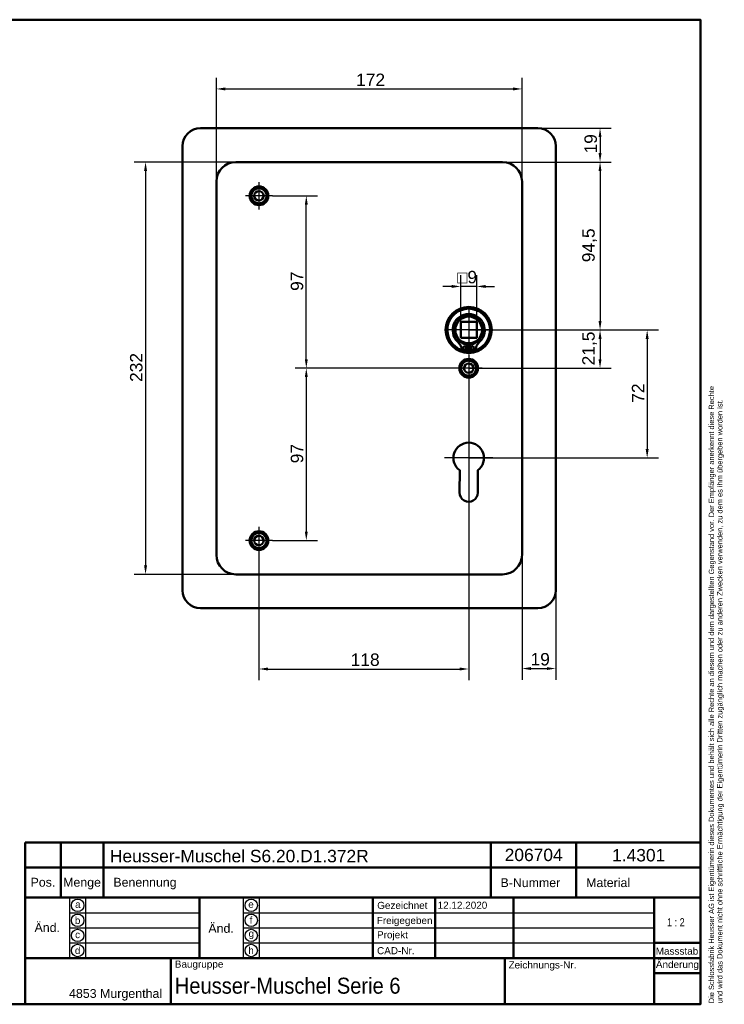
# Model space of a CAD drawing. Header units: millimetres. Extents: x 20 to 833, y 20 to 574.
# Tile 4 of 4: x 437 to 833, y 20 to 574. Entities that reach past the tile are written whole.
import ezdxf
from ezdxf.enums import TextEntityAlignment as Align

# ---------------------------------------------------------------- set-up
doc = ezdxf.new("R2010")
doc.units = ezdxf.units.MM
doc.header["$LTSCALE"] = 2
for name, color, linetype, lineweight in [('Bemaßungen(DIN)', 7, 'Continuous', 25), ('Mittelpunktmarkierung(DIN)', 7, 'Continuous', 25), ('Sichtbare Kanten(DIN)', 7, 'Continuous', 50), ('Skizziergeometrie(DIN)', 7, 'Continuous', 50), ('Skizzierlinie(DIN)', 7, 'Continuous', 25), ('Symbole(DIN)', 7, 'Continuous', 25)]:
    doc.layers.add(name, color=color, linetype=linetype, lineweight=lineweight)
doc.styles.add('Aktuell-DIN', font='arial.ttf')
doc.styles.add('STANDARD-DIN~0', font='arial.ttf')
doc.styles.add('Textstil10', font='arial.ttf')
doc.styles.add('Textstil41', font='arial.ttf', dxfattribs={"width": 0.8})
doc.styles.add('Textstil83', font='arial.ttf', dxfattribs={"width": 0.8})
doc.dimstyles.new('CAD-LAN', dxfattribs={"dimscale": 2, "dimtxt": 3.5, "dimasz": 2.5, "dimexe": 3.175, "dimexo": 0, "dimgap": 0.8, "dimtad": 1, "dimrnd": 1e-08, "dimtxsty": 'STANDARD-DIN~0', "dimcen": 0.09, "dimdle": 10, "dimclrd": 250, "dimclre": 250, "dimclrt": 250, "dimadec": 0, "dimazin": 2, "dimtfac": 1, "dimtmove": 0, "dimatfit": 3, "dimfxl": 1, "dimtolj": 1, "dimtzin": 0, "dimlwd": 25, "dimlwe": 25, "dimarcsym": 0})

# ---------------------------------------------------------------- blocks, each defined once
blk = doc.blocks.new('Ränder Standardrahmen')
at = {"layer": 'Skizziergeometrie(DIN)', "flags": 128}
blk.add_lwpolyline([(10, 10), (10, 287), (410, 287), (410, 10), (10, 10)], dxfattribs=at)
blk = doc.blocks.new('Schriftfelder Heusser')
at = {"layer": 'Skizziergeometrie(DIN)'}
for p, q in [((101, 229.92), (101, 236.92)), ((101, 236.92), (291, 236.92)), ((111, 229.92), (111, 236.92)), ((123, 229.92), (123, 236.92)), ((232, 229.92), (232, 236.92)), ((256, 229.92), (256, 236.92)), ((291, 236.92), (291, 229.92)), ((101, 191.42), (101, 229.92)), ((101, 229.92), (291, 229.92)), ((111, 229.92), (111, 221.42)), ((123, 229.92), (123, 221.42)), ((232, 229.92), (232, 221.42)), ((256, 229.92), (256, 221.42)), ((291, 229.92), (291, 191.42)), ((101, 221.42), (291, 221.42)), ((150, 221.42), (150, 204.42)), ((198.85, 221.42), (198.85, 204.42)), ((216.35, 221.42), (216.35, 204.42)), ((238.35, 221.42), (238.35, 204.42)), ((278, 221.42), (278, 191.42)), ((278, 208.67), (291, 208.67)), ((101, 204.42), (291, 204.42)), ((142, 204.42), (142, 191.42)), ((236, 204.42), (236, 191.42)), ((278, 200.17), (291, 200.17)), ((291, 191.42), (101, 191.42))]:
    blk.add_line(p, q, dxfattribs=at)
at = {"layer": 'Skizzierlinie(DIN)'}
for p, q in [((113.5, 221.42), (113.5, 204.42)), ((118, 221.42), (118, 204.42)), ((162.35, 221.42), (162.35, 204.42)), ((166.85, 221.42), (166.85, 204.42)), ((113.5, 217.17), (150, 217.17)), ((162.35, 217.17), (278, 217.17)), ((113.5, 212.92), (150, 212.92)), ((162.35, 212.92), (278, 212.92)), ((113.5, 208.67), (150, 208.67)), ((162.35, 208.67), (278, 208.67))]:
    blk.add_line(p, q, dxfattribs=at)
for centre in [(115.75, 219.25), (164.6, 219.25), (115.75, 215.04), (164.6, 215.04), (115.75, 210.79), (164.6, 210.79), (115.75, 206.54), (164.6, 206.54)]:
    blk.add_circle(centre, 1.75, dxfattribs=at)
at = {"layer": 'Symbole(DIN)', "color": 7, "insert": (293.33, 191.7), "char_height": 1.5, "width": 182.3003, "attachment_point": 1, "rotation": 90, "line_spacing_factor": 0.944221, "style": 'Aktuell-DIN'}
blk.add_mtext('\\fArial|b0|i0;\\H1.5000;Die Schlossfabrik Heusser AG ist Eigentümerin dieses Dokumentes und behält sich alle Rechte an diesem und dem dargestellten Gegenstand vor. Der Empfänger anerkennt diese Rechte\\Pund wird das Dokument nicht ohne schriftliche Ermächtigung der Eigentümerin Dritten zugänglich machen oder zu anderen Zwecken verwenden, zu dem es ihm übergeben worden ist.\\P ', dxfattribs=at)
at = {"layer": 'Symbole(DIN)', "color": 179, "true_color": 0x262659, "style": 'Aktuell-DIN'}
for s, insert, char_height, attachment_point in [('B-Nummer', (234.74, 225.62), 2.489, 4), ('Material', (265.02, 225.62), 2.489, 5), ('Pos.', (106, 227), 2.489, 2), ('Menge', (117, 227), 2.489, 2), ('Benennung', (125.81, 225.38), 2.489, 4), ('\\fArial|b0|i0;a', (115.81, 219.53), 2, 5), ('\\fArial|b0|i0;e', (164.54, 219.53), 2, 5), ('\\fArial|b0|i0;Gezeichnet', (200.05, 219.23), 2, 4), ('\\fArial|b0|i0;b', (115.75, 215), 2, 5), ('\\fArial|b0|i0;f', (164.55, 215.06), 2, 5), ('\\fArial|b0|i0;Freigegeben', (199.92, 216), 2, 1), ('\\fArial|b0|i0;c', (115.75, 211.01), 2, 5), ('\\fArial|b0|i0;g', (164.63, 211.05), 2, 5), ('\\fArial|b0|i0;Projekt', (200, 211.98), 2, 1), ('\\fArial|b0|i0;d', (115.76, 206.55), 2, 5), ('\\fArial|b0|i0;h', (164.55, 206.57), 2, 5), ('\\fArial|b0|i0;CAD-Nr.', (200, 207.5), 2, 1), ('\\fArial|b0|i0;\\H2.0000;Massstab', (284.39, 206.37), 2, 5), ('\\fArial|b0|i0;\\H2.0000;Baugruppe', (143.1, 203.73), 2, 1), ('\\fArial|b0|i0;Zeichnungs-Nr.', (237, 203.5), 2, 1), ('\\fArial|b0|i0;\\H2.5000;4853 Murgenthal', (113.33, 192.46), 2.5, 7)]:
    blk.add_mtext(s, dxfattribs=dict(at, insert=insert, char_height=char_height, attachment_point=attachment_point))
at = {"layer": 'Symbole(DIN)', "color": 179, "true_color": 0x262659, "attachment_point": 5, "style": 'Aktuell-DIN'}
for s, insert, char_height, width in [('Änd.', (107.21, 213), 2.489, 12.3494), ('Änd.', (156.12, 212.76), 2.489, 12.3494), ('\\fArial|b0|i0;Änderung', (284.51, 202.33), 2, 12.1143)]:
    blk.add_mtext(s, dxfattribs=dict(at, insert=insert, char_height=char_height, width=width))
at = {"layer": 'Symbole(DIN)', "color": 7, "insert": (143.1, 196.62), "char_height": 4.5, "width": 90.18, "attachment_point": 4, "style": 'Aktuell-DIN'}
blk.add_mtext('\\fArial|b0|i0;\\W0.90;\\H4.5000;Heusser-Muschel Serie 6', dxfattribs=at)
at = {"layer": 'Symbole(DIN)', "color": 179, "true_color": 0x262659, "style": 'Textstil10'}
blk.add_attdef('ERSTELLUNGSDATUM_001', (217.04, 218.29), '', height=2, dxfattribs=at)
at = {"layer": 'Symbole(DIN)', "color": 179, "true_color": 0x262659}
for tag, height, style, p in [('AUTOR', 2.49, 'Aktuell-DIN', (240.03, 219.26)), ('KONTROLLDATUM', 2, 'Textstil10', (217.42, 215.04)), ('KONTROLLIERT_VON', 2, 'Textstil10', (239.98, 215.05))]:
    blk.add_attdef(tag, text='', height=height, dxfattribs=dict(at, style=style)).set_placement(p, align=Align.MIDDLE_LEFT)
at = {"layer": 'Symbole(DIN)', "color": 7, "style": 'Textstil83', "width": 0.8}
blk.add_attdef('Anfänglicher_Ansichtsmaßstab_001', (281.57, 213.34), '', height=2.3, dxfattribs=at)
at = {"layer": 'Symbole(DIN)', "color": 179, "true_color": 0x262659, "style": 'Textstil10'}
blk.add_attdef('PROJEKT', text='', height=2, dxfattribs=at).set_placement((217.77, 209.72), align=Align.BOTTOM_LEFT)
at = {"layer": 'Symbole(DIN)', "color": 7, "style": 'Textstil41', "width": 0.8}
blk.add_attdef('STATUS', text='', height=5, dxfattribs=at).set_placement((284.53, 195.86), align=Align.MIDDLE_CENTER)
blk = doc.blocks.new('*D8')
at = {"layer": 'Bemaßungen(DIN)', "color": 250, "linetype": 'Continuous', "lineweight": 25, "true_color": 0x3f3f3f, "transparency": 16777216}
for p, q in [((547.57, 482.91), (547.57, 541.38)), ((719.57, 482.91), (719.57, 541.38)), ((552.57, 535.03), (714.57, 535.03))]:
    blk.add_line(p, q, dxfattribs=at)
at = {"layer": 'Bemaßungen(DIN)', "color": 250, "linetype": 'Continuous', "true_color": 0x3f3f3f, "transparency": 16777216}
for points in [[(552.57, 535.86), (552.57, 534.2), (547.57, 535.03)], [(714.57, 535.86), (714.57, 534.2), (719.57, 535.03)]]:
    blk.add_solid(points, dxfattribs=at)
at = {"layer": 'Defpoints', "color": 0, "linetype": 'Continuous', "transparency": 16777216}
for p in [(719.57, 535.03), (547.57, 482.91), (719.57, 482.91)]:
    blk.add_point(p, dxfattribs=at)
at = {"layer": 'Bemaßungen(DIN)', "color": 250, "linetype": 'Continuous', "lineweight": 25, "true_color": 0x3f3f3f, "transparency": 16777216, "insert": (626.2, 543.66), "char_height": 7, "attachment_point": 1, "style": 'STANDARD-DIN~0'}
blk.add_mtext('\\A1;172', dxfattribs=at)
blk = doc.blocks.new('*D9')
at = {"layer": 'Bemaßungen(DIN)', "color": 250, "linetype": 'Continuous', "lineweight": 25, "true_color": 0x3f3f3f, "transparency": 16777216}
for p, q in [((558.57, 493.91), (501.39, 493.91)), ((507.74, 488.91), (507.74, 266.91)), ((558.57, 261.91), (501.39, 261.91))]:
    blk.add_line(p, q, dxfattribs=at)
at = {"layer": 'Bemaßungen(DIN)', "color": 250, "linetype": 'Continuous', "true_color": 0x3f3f3f, "transparency": 16777216}
for points in [[(506.91, 488.91), (508.57, 488.91), (507.74, 493.91)], [(506.91, 266.91), (508.57, 266.91), (507.74, 261.91)]]:
    blk.add_solid(points, dxfattribs=at)
at = {"layer": 'Defpoints', "color": 0, "linetype": 'Continuous', "transparency": 16777216}
for p in [(558.57, 493.91), (507.74, 261.91), (558.57, 261.91)]:
    blk.add_point(p, dxfattribs=at)
at = {"layer": 'Bemaßungen(DIN)', "color": 250, "linetype": 'Continuous', "lineweight": 25, "true_color": 0x3f3f3f, "transparency": 16777216, "insert": (498.99, 370.16), "char_height": 7, "attachment_point": 1, "rotation": 90, "style": 'STANDARD-DIN~0'}
blk.add_mtext('\\A1;232', dxfattribs=at)
blk = doc.blocks.new('*D10')
at = {"layer": 'Bemaßungen(DIN)', "color": 250, "linetype": 'Continuous', "lineweight": 25, "true_color": 0x3f3f3f, "transparency": 16777216}
for p, q in [((708.57, 493.91), (769.83, 493.91)), ((763.48, 488.91), (763.48, 404.41)), ((689.57, 399.41), (769.83, 399.41))]:
    blk.add_line(p, q, dxfattribs=at)
at = {"layer": 'Bemaßungen(DIN)', "color": 250, "linetype": 'Continuous', "true_color": 0x3f3f3f, "transparency": 16777216}
for points in [[(762.65, 488.91), (764.31, 488.91), (763.48, 493.91)], [(762.65, 404.41), (764.31, 404.41), (763.48, 399.41)]]:
    blk.add_solid(points, dxfattribs=at)
at = {"layer": 'Defpoints', "color": 0, "linetype": 'Continuous', "transparency": 16777216}
for p in [(708.57, 493.91), (689.57, 399.41), (763.48, 399.41)]:
    blk.add_point(p, dxfattribs=at)
at = {"layer": 'Bemaßungen(DIN)', "color": 250, "linetype": 'Continuous', "lineweight": 25, "true_color": 0x3f3f3f, "transparency": 16777216, "insert": (753.47, 437.54), "char_height": 7, "attachment_point": 1, "rotation": 90, "style": 'STANDARD-DIN~0'}
blk.add_mtext('\\A1;94,5', dxfattribs=at)
blk = doc.blocks.new('*D11')
at = {"layer": 'Bemaßungen(DIN)', "color": 250, "linetype": 'Continuous', "lineweight": 25, "true_color": 0x3f3f3f, "transparency": 16777216}
for p, q in [((728.57, 512.91), (769.83, 512.91)), ((763.48, 507.91), (763.48, 498.91)), ((708.57, 493.91), (769.83, 493.91))]:
    blk.add_line(p, q, dxfattribs=at)
at = {"layer": 'Bemaßungen(DIN)', "color": 250, "linetype": 'Continuous', "true_color": 0x3f3f3f, "transparency": 16777216}
for points in [[(762.65, 507.91), (764.31, 507.91), (763.48, 512.91)], [(762.65, 498.91), (764.31, 498.91), (763.48, 493.91)]]:
    blk.add_solid(points, dxfattribs=at)
at = {"layer": 'Defpoints', "color": 0, "linetype": 'Continuous', "transparency": 16777216}
for p in [(728.57, 512.91), (708.57, 493.91), (763.48, 493.91)]:
    blk.add_point(p, dxfattribs=at)
at = {"layer": 'Bemaßungen(DIN)', "color": 250, "linetype": 'Continuous', "lineweight": 25, "true_color": 0x3f3f3f, "transparency": 16777216, "insert": (754.73, 498.72), "char_height": 7, "attachment_point": 1, "rotation": 90, "style": 'STANDARD-DIN~0'}
blk.add_mtext('\\A1;19', dxfattribs=at)
blk = doc.blocks.new('*D12')
at = {"layer": 'Bemaßungen(DIN)', "color": 250, "linetype": 'Continuous', "lineweight": 25, "true_color": 0x3f3f3f, "transparency": 16777216}
for p, q in [((689.57, 399.41), (769.83, 399.41)), ((763.48, 394.41), (763.48, 382.91)), ((689.57, 377.91), (769.83, 377.91))]:
    blk.add_line(p, q, dxfattribs=at)
at = {"layer": 'Bemaßungen(DIN)', "color": 250, "linetype": 'Continuous', "true_color": 0x3f3f3f, "transparency": 16777216}
for points in [[(762.65, 394.41), (764.31, 394.41), (763.48, 399.41)], [(762.65, 382.91), (764.31, 382.91), (763.48, 377.91)]]:
    blk.add_solid(points, dxfattribs=at)
at = {"layer": 'Defpoints', "color": 0, "linetype": 'Continuous', "transparency": 16777216}
for p in [(689.57, 399.41), (689.57, 377.91), (763.48, 377.91)]:
    blk.add_point(p, dxfattribs=at)
at = {"layer": 'Bemaßungen(DIN)', "color": 250, "linetype": 'Continuous', "lineweight": 25, "true_color": 0x3f3f3f, "transparency": 16777216, "insert": (753.47, 379.49), "char_height": 7, "attachment_point": 1, "rotation": 90, "style": 'STANDARD-DIN~0'}
blk.add_mtext('\\A1;21,5', dxfattribs=at)
blk = doc.blocks.new('*D13')
at = {"layer": 'Bemaßungen(DIN)', "color": 250, "linetype": 'Continuous', "lineweight": 25, "true_color": 0x3f3f3f, "transparency": 16777216}
for p, q in [((689.57, 399.41), (796.36, 399.41)), ((790.01, 394.41), (790.01, 332.41)), ((689.57, 327.41), (796.36, 327.41))]:
    blk.add_line(p, q, dxfattribs=at)
at = {"layer": 'Bemaßungen(DIN)', "color": 250, "linetype": 'Continuous', "true_color": 0x3f3f3f, "transparency": 16777216}
for points in [[(789.17, 394.41), (790.84, 394.41), (790.01, 399.41)], [(789.17, 332.41), (790.84, 332.41), (790.01, 327.41)]]:
    blk.add_solid(points, dxfattribs=at)
at = {"layer": 'Defpoints', "color": 0, "linetype": 'Continuous', "transparency": 16777216}
for p in [(689.57, 399.41), (689.57, 327.41), (790.01, 327.41)]:
    blk.add_point(p, dxfattribs=at)
at = {"layer": 'Bemaßungen(DIN)', "color": 250, "linetype": 'Continuous', "lineweight": 25, "true_color": 0x3f3f3f, "transparency": 16777216, "insert": (781.38, 358.46), "char_height": 7, "attachment_point": 1, "rotation": 90, "style": 'STANDARD-DIN~0'}
blk.add_mtext('\\A1;72', dxfattribs=at)
blk = doc.blocks.new('*D14')
at = {"layer": 'Bemaßungen(DIN)', "color": 250, "linetype": 'Continuous', "lineweight": 25, "true_color": 0x3f3f3f, "transparency": 16777216}
for p, q in [((579.22, 474.91), (604.55, 474.91)), ((598.2, 382.91), (598.2, 469.91)), ((689.57, 377.91), (591.85, 377.91))]:
    blk.add_line(p, q, dxfattribs=at)
at = {"layer": 'Bemaßungen(DIN)', "color": 250, "linetype": 'Continuous', "true_color": 0x3f3f3f, "transparency": 16777216}
for points in [[(597.37, 469.91), (599.03, 469.91), (598.2, 474.91)], [(597.37, 382.91), (599.03, 382.91), (598.2, 377.91)]]:
    blk.add_solid(points, dxfattribs=at)
at = {"layer": 'Defpoints', "color": 0, "linetype": 'Continuous', "transparency": 16777216}
for p in [(579.22, 474.91), (598.2, 474.91), (689.57, 377.91)]:
    blk.add_point(p, dxfattribs=at)
at = {"layer": 'Bemaßungen(DIN)', "color": 250, "linetype": 'Continuous', "lineweight": 25, "true_color": 0x3f3f3f, "transparency": 16777216, "insert": (589.45, 421.4), "char_height": 7, "attachment_point": 1, "rotation": 90, "style": 'STANDARD-DIN~0'}
blk.add_mtext('\\A1;97', dxfattribs=at)
blk = doc.blocks.new('*D15')
at = {"layer": 'Bemaßungen(DIN)', "color": 250, "linetype": 'Continuous', "lineweight": 25, "true_color": 0x3f3f3f, "transparency": 16777216}
for p, q in [((681.92, 377.91), (591.85, 377.91)), ((598.2, 372.91), (598.2, 285.91)), ((579.22, 280.91), (604.55, 280.91))]:
    blk.add_line(p, q, dxfattribs=at)
at = {"layer": 'Bemaßungen(DIN)', "color": 250, "linetype": 'Continuous', "true_color": 0x3f3f3f, "transparency": 16777216}
for points in [[(597.37, 372.91), (599.03, 372.91), (598.2, 377.91)], [(597.37, 285.91), (599.03, 285.91), (598.2, 280.91)]]:
    blk.add_solid(points, dxfattribs=at)
at = {"layer": 'Defpoints', "color": 0, "linetype": 'Continuous', "transparency": 16777216}
for p in [(681.92, 377.91), (579.22, 280.91), (598.2, 280.91)]:
    blk.add_point(p, dxfattribs=at)
at = {"layer": 'Bemaßungen(DIN)', "color": 250, "linetype": 'Continuous', "lineweight": 25, "true_color": 0x3f3f3f, "transparency": 16777216, "insert": (589.45, 324.4), "char_height": 7, "attachment_point": 1, "rotation": 90, "style": 'STANDARD-DIN~0'}
blk.add_mtext('\\A1;97', dxfattribs=at)
blk = doc.blocks.new('*D16')
at = {"layer": 'Bemaßungen(DIN)', "color": 250, "linetype": 'Continuous', "lineweight": 25, "true_color": 0x3f3f3f, "transparency": 16777216}
for p, q in [((685.07, 403.91), (685.07, 430.26)), ((694.07, 403.91), (694.07, 430.26)), ((680.07, 423.91), (675.07, 423.91)), ((694.07, 423.91), (685.07, 423.91)), ((699.07, 423.91), (704.07, 423.91))]:
    blk.add_line(p, q, dxfattribs=at)
at = {"layer": 'Bemaßungen(DIN)', "color": 250, "linetype": 'Continuous', "true_color": 0x3f3f3f, "transparency": 16777216}
for points in [[(680.07, 424.75), (680.07, 423.08), (685.07, 423.91)], [(699.07, 424.75), (699.07, 423.08), (694.07, 423.91)]]:
    blk.add_solid(points, dxfattribs=at)
at = {"layer": 'Defpoints', "color": 0, "linetype": 'Continuous', "transparency": 16777216}
for p in [(685.07, 423.91), (685.07, 403.91), (694.07, 403.91)]:
    blk.add_point(p, dxfattribs=at)
at = {"layer": 'Bemaßungen(DIN)', "color": 250, "linetype": 'Continuous', "lineweight": 25, "true_color": 0x3f3f3f, "transparency": 16777216, "insert": (683.2, 432.66), "char_height": 7, "attachment_point": 1, "style": 'STANDARD-DIN~0'}
blk.add_mtext('\\A1;\\fAIGDT|b0|i0;\\H7.0000;o\\fArial|b0|i0;\\H7.0000;9', dxfattribs=at)
blk = doc.blocks.new('*D17')
at = {"layer": 'Bemaßungen(DIN)', "color": 250, "linetype": 'Continuous', "lineweight": 25, "true_color": 0x3f3f3f, "transparency": 16777216}
for p, q in [((689.57, 370.26), (689.57, 202.3)), ((571.57, 273.26), (571.57, 202.3)), ((576.57, 208.65), (684.57, 208.65))]:
    blk.add_line(p, q, dxfattribs=at)
at = {"layer": 'Bemaßungen(DIN)', "color": 250, "linetype": 'Continuous', "true_color": 0x3f3f3f, "transparency": 16777216}
for points in [[(576.57, 209.49), (576.57, 207.82), (571.57, 208.65)], [(684.57, 209.49), (684.57, 207.82), (689.57, 208.65)]]:
    blk.add_solid(points, dxfattribs=at)
at = {"layer": 'Defpoints', "color": 0, "linetype": 'Continuous', "transparency": 16777216}
for p in [(689.57, 370.26), (571.57, 273.26), (689.57, 208.65)]:
    blk.add_point(p, dxfattribs=at)
at = {"layer": 'Bemaßungen(DIN)', "color": 250, "linetype": 'Continuous', "lineweight": 25, "true_color": 0x3f3f3f, "transparency": 16777216, "insert": (623.16, 217.4), "char_height": 7, "attachment_point": 1, "style": 'STANDARD-DIN~0'}
blk.add_mtext('\\A1;118', dxfattribs=at)
blk = doc.blocks.new('*D18')
at = {"layer": 'Bemaßungen(DIN)', "color": 250, "linetype": 'Continuous', "lineweight": 25, "true_color": 0x3f3f3f, "transparency": 16777216}
for p, q in [((719.57, 272.91), (719.57, 202.56)), ((738.57, 252.91), (738.57, 202.56)), ((724.57, 208.91), (733.57, 208.91))]:
    blk.add_line(p, q, dxfattribs=at)
at = {"layer": 'Bemaßungen(DIN)', "color": 250, "linetype": 'Continuous', "true_color": 0x3f3f3f, "transparency": 16777216}
for points in [[(724.57, 209.75), (724.57, 208.08), (719.57, 208.91)], [(733.57, 209.75), (733.57, 208.08), (738.57, 208.91)]]:
    blk.add_solid(points, dxfattribs=at)
at = {"layer": 'Defpoints', "color": 0, "linetype": 'Continuous', "transparency": 16777216}
for p in [(719.57, 272.91), (738.57, 252.91), (738.57, 208.91)]:
    blk.add_point(p, dxfattribs=at)
at = {"layer": 'Bemaßungen(DIN)', "color": 250, "linetype": 'Continuous', "lineweight": 25, "true_color": 0x3f3f3f, "transparency": 16777216, "insert": (724.38, 217.66), "char_height": 7, "attachment_point": 1, "style": 'STANDARD-DIN~0'}
blk.add_mtext('\\A1;19', dxfattribs=at)

msp = doc.modelspace()

# ---------------------------------------------------------------- linework, layer by layer
at = {"layer": 'Mittelpunktmarkierung(DIN)', "linetype": 'Continuous'}
for p, q in [((571.569, 482.562), (571.569, 467.262)), ((579.219, 474.912), (563.919, 474.912)), ((689.569, 411.912), (689.569, 386.912)), ((702.069, 399.412), (677.069, 399.412)), ((689.569, 385.562), (689.569, 370.262)), ((697.219, 377.912), (681.919, 377.912)), ((689.569, 341.012), (689.569, 317.412)), ((703.169, 327.412), (675.969, 327.412)), ((571.569, 288.562), (571.569, 273.262)), ((579.219, 280.912), (563.919, 280.912))]:
    msp.add_line(p, q, dxfattribs=at)
at = {"layer": 'Sichtbare Kanten(DIN)'}
for p, q in [((538.569, 512.912), (728.569, 512.912)), ((528.569, 252.912), (528.569, 502.912)), ((738.569, 502.912), (738.569, 252.912)), ((708.569, 493.912), (558.569, 493.912)), ((547.569, 482.912), (547.569, 272.912)), ((719.569, 272.912), (719.569, 482.912)), ((694.069, 403.912), (685.069, 403.912)), ((685.069, 403.912), (685.069, 394.912)), ((694.069, 394.912), (694.069, 403.912)), ((685.069, 394.912), (694.069, 394.912)), ((688.953, 391.154), (688.953, 387.454)), ((690.186, 387.454), (690.186, 391.154)), ((688.953, 387.454), (685.929, 387.454)), ((693.21, 387.454), (690.186, 387.454)), ((684.469, 307.907), (684.512, 320.457)), ((694.649, 320.473), (694.669, 307.898)), ((558.569, 261.912), (708.569, 261.912)), ((728.569, 242.912), (538.569, 242.912))]:
    msp.add_line(p, q, dxfattribs=at)
for centre, radius in [((571.569, 474.912), 5.25), ((571.569, 474.912), 4.25), ((571.569, 474.912), 2.65), ((689.569, 399.412), 13), ((689.569, 399.412), 12.5), ((689.569, 399.412), 8), ((689.569, 399.412), 7.5), ((687.338, 389.304), 0.85), ((691.801, 389.304), 0.85), ((689.569, 377.912), 5.25), ((689.569, 377.912), 4.25), ((689.569, 377.912), 2.65), ((571.569, 280.912), 5.25), ((571.569, 280.912), 4.25), ((571.569, 280.912), 2.65)]:
    msp.add_circle(centre, radius, dxfattribs=at)
for centre, radius, start, end in [((538.569, 502.912), 10, 90, 180), ((728.569, 502.912), 10, 0, 90), ((558.569, 482.912), 11, 90, 180), ((708.569, 482.912), 11, 0, 90), ((689.569, 399.412), 12, 288.17213, 251.82787), ((689.569, 399.412), 9.017, 314.1409, 225.8591), ((689.569, 398.679), 7.55, 215.6871, 265.31499), ((689.569, 398.679), 7.55, 274.68501, 324.3129), ((677.246, 386.714), 8.678, 4.96705, 45.8591), ((689.569, 399.412), 8.2, 243.63056, 296.36944), ((689.569, 399.412), 9, 266.0711, 273.9289), ((701.892, 386.714), 8.678, 134.1409, 175.03295), ((689.569, 399.412), 12, 265.21102, 274.78898), ((689.569, 327.412), 8.6, 306.20625, 233.98041), ((689.569, 307.89), 5.1, 179.80533, 0.09125), ((558.569, 272.912), 11, 180, 270), ((708.569, 272.912), 11, 270, 0), ((538.569, 252.912), 10, 180, 270), ((728.569, 252.912), 10, 270, 0)]:
    msp.add_arc(centre, radius, start, end, dxfattribs=at)

# ---------------------------------------------------------------- block references
at = {"xscale": 2, "yscale": 2, "zscale": 2}
msp.add_blockref('Ränder Standardrahmen', (0, 0), dxfattribs=at)
msp.add_blockref('Schriftfelder Heusser', (238, -362.833), dxfattribs=at).add_auto_attribs({'ERSTELLUNGSDATUM_001': '12.12.2020', 'Anfänglicher_Ansichtsmaßstab_001': '1 : 2'})

# ---------------------------------------------------------------- texts
at = {"layer": 'Symbole(DIN)', "color": 7, "char_height": 7, "attachment_point": 1, "style": 'Aktuell-DIN'}
for s, insert, width in [('{\\fArial|b0|i0;\\H7.0000;Heusser-Muschel S6.20.D1.372R}', (487.659, 106.906), 145.65549), ('{\\fArial|b0|i0;\\H7.0000;206704}', (709.83, 107.58), 32.62043), ('{\\fArial|b0|i0;\\H7.0000;1.4301}', (770.274, 107.401), 29.89939)]:
    msp.add_mtext(s, dxfattribs=dict(at, insert=insert, width=width))

# ---------------------------------------------------------------- dimensions: what is measured, and where the dimension line sits
at = {"layer": 'Bemaßungen(DIN)', "color": 250, "linetype": 'Continuous', "lineweight": 25, "true_color": 0x3f3f3f}
for base, p1, p2, angle, picture, middle in [((719.569, 535.029), (547.569, 482.912), (719.569, 482.912), 180, '*D8', (633.569, 535.029)), ((763.479, 493.912), (728.569, 512.912), (708.569, 493.912), 270, '*D11', (763.479, 503.412)), ((507.74, 261.912), (558.569, 493.912), (558.569, 261.912), 90, '*D9', (507.74, 377.912)), ((763.479, 399.412), (708.569, 493.912), (689.569, 399.412), 90, '*D10', (763.479, 446.662)), ((598.201, 474.912), (689.569, 377.912), (579.219, 474.912), 90, '*D14', (598.201, 426.412)), ((763.479, 377.912), (689.569, 399.412), (689.569, 377.912), 90, '*D12', (763.479, 388.662)), ((790.005, 327.412), (689.569, 399.412), (689.569, 327.412), 90, '*D13', (790.005, 363.412)), ((598.201, 280.912), (681.919, 377.912), (579.219, 280.912), 90, '*D15', (598.201, 329.412)), ((689.569, 208.654), (571.569, 273.262), (689.569, 370.262), 180, '*D17', (630.569, 208.654))]:
    dim = msp.add_linear_dim(base=base, p1=p1, p2=p2, angle=angle, dimstyle='CAD-LAN', override={"dimgap": 0.8, "dimdec": 2, "dimtol": 0, "dimlim": 0, "dimtp": 0, "dimtm": 0, "dimtdec": 2, "dimtofl": 0, "dimatfit": 1}, dxfattribs=at)
    dim.commit()
    dim.dimension.update_dxf_attribs({"geometry": picture, "text_midpoint": middle, "dimtype": 160})
dim = msp.add_linear_dim(base=(685.069, 423.912), p1=(694.069, 403.912), p2=(685.069, 403.912), angle=180, text='\\fAIGDT|b0|i0;\\H7.0000;o\\fArial|b0|i0;\\H7.0000;<>', dimstyle='CAD-LAN', override={"dimgap": 0.8, "dimdec": 2, "dimtol": 0, "dimlim": 0, "dimtp": 0, "dimtm": 0, "dimtdec": 2, "dimtofl": 1, "dimatfit": 1}, dxfattribs=at)
dim.commit()
dim.dimension.update_dxf_attribs({"geometry": '*D16', "text_midpoint": (689.569, 423.912), "dimtype": 160})
dim = msp.add_linear_dim(base=(738.569, 208.912), p1=(719.569, 272.912), p2=(738.569, 252.912), dimstyle='CAD-LAN', override={"dimgap": 0.8, "dimdec": 2, "dimtol": 0, "dimlim": 0, "dimtp": 0, "dimtm": 0, "dimtdec": 2, "dimtofl": 0, "dimatfit": 1}, dxfattribs=at)
dim.commit()
dim.dimension.update_dxf_attribs({"geometry": '*D18', "text_midpoint": (729.069, 208.912), "dimtype": 160})

doc.saveas('drawing.dxf')
